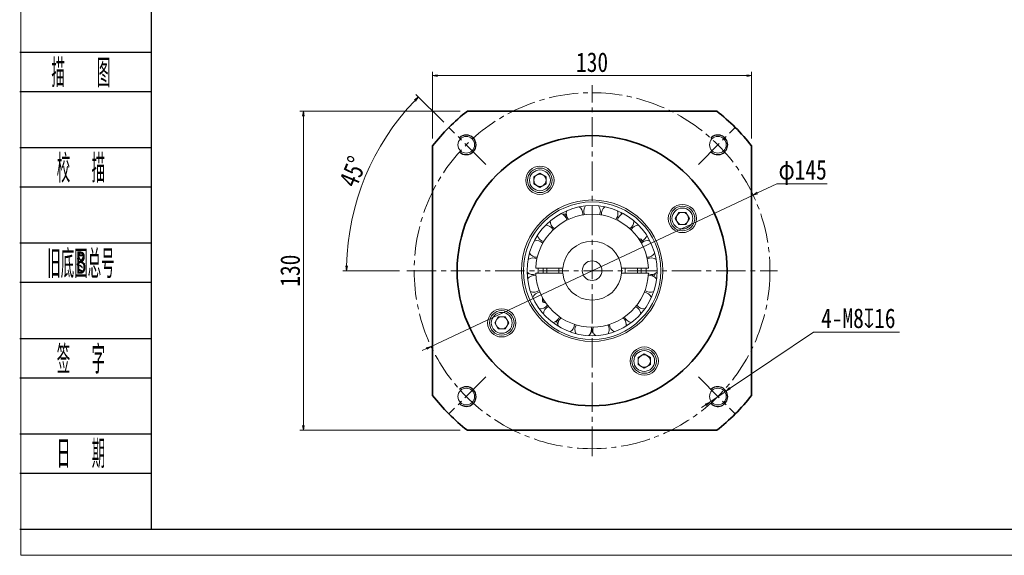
# Model space of a CAD drawing. Header units: millimetres. Extents: x -5 to 906, y 0 to 630.
# Tile 1 of 7: x 0 to 401, y 0 to 218. Entities that reach past the tile are written whole.
import ezdxf
from ezdxf.enums import TextEntityAlignment as Align

# ---------------------------------------------------------------- set-up
doc = ezdxf.new("R2010")
doc.units = ezdxf.units.MM
doc.linetypes.add('点画线', pattern=[18, 12, -2, 2, -2])
doc.layers.add('2细线层', color=4, linetype='Continuous')
doc.layers.add('6文字层', color=3, linetype='Continuous')
for name, color, linetype, lineweight in [('中心线层', 1, '点画线', 18), ('图框_外框线', 7, 'Continuous', 18), ('尺寸线层', 3, 'Continuous', 18), ('粗实线层', 7, 'Continuous', 35)]:
    doc.layers.add(name, color=color, linetype=linetype, lineweight=lineweight)
doc.styles.add('PC_TEXTSTYLE', font='ISOCP.SHX', dxfattribs={"width": 0.707, "bigfont": 'GBCBIG.SHX'})
doc.styles.get("Standard").update_dxf_attribs({"font": 'SimSun.ttf'})
doc.styles.add('宋体', font='SimSun.ttf', dxfattribs={"width": 0.8})
doc.dimstyles.new('A水平标注$0', dxfattribs={"dimtxt": 3.5, "dimasz": 2, "dimexe": 1.5, "dimexo": 3, "dimgap": 1.1, "dimtad": 1, "dimtoh": 1, "dimdec": 4, "dimdsep": 46, "dimtxsty": '宋体', "dimblk": 'OPEN', "dimcen": 3, "dimclrd": 3, "dimclre": 3, "dimclrt": 6, "dimadec": 0, "dimazin": 0, "dimtm": 1e-09, "dimtfac": 1, "dimtdec": 4, "dimtix": 1, "dimtmove": 0, "dimatfit": 3, "dimldrblk": 'OPEN', "dimfxl": 0, "dimlwd": 13, "dimlwe": 13, "dimarcsym": 0})
doc.dimstyles.new('D直径标注φ25', dxfattribs={"dimtxt": 3.5, "dimasz": 2, "dimexe": 1, "dimexo": 3, "dimtad": 1, "dimtoh": 1, "dimdec": 1, "dimdsep": 46, "dimtxsty": '宋体', "dimblk": 'OPEN', "dimcen": 3, "dimclrd": 3, "dimclre": 3, "dimclrt": 130, "dimadec": 0, "dimazin": 0, "dimtm": 1e-09, "dimtfac": 1, "dimtdec": 1, "dimtmove": 0, "dimatfit": 0, "dimldrblk": 'OPEN', "dimfxl": 0, "dimlwd": 13, "dimlwe": 13, "dimarcsym": 0})
doc.dimstyles.new('螺孔(M8-7H)', dxfattribs={"dimtxt": 3.5, "dimasz": 2, "dimexe": 1.25, "dimexo": 3, "dimtad": 1, "dimtoh": 1, "dimdec": 4, "dimdsep": 46, "dimtxsty": '宋体', "dimblk": 'OPEN', "dimcen": 3, "dimclrd": 3, "dimclre": 3, "dimclrt": 2, "dimadec": 0, "dimazin": 0, "dimtm": 1e-09, "dimtfac": 1, "dimtdec": 4, "dimtmove": 0, "dimatfit": 3, "dimldrblk": 'OPEN', "dimfxl": 0, "dimlwd": 9, "dimlwe": 9, "dimarcsym": 0})

# ---------------------------------------------------------------- blocks, each defined once
blk = doc.blocks.new('_Open')
at = {"color": 0, "linetype": 'ByBlock', "lineweight": -2}
for p, q in [((-1, 0.17), (0, 0)), ((-1, -0.17), (0, 0)), ((0, 0), (-1, 0))]:
    blk.add_line(p, q, dxfattribs=at)
blk = doc.blocks.new('*D27')
at = {"color": 3, "lineweight": 13, "transparency": 16777216}
for p, q in [((178.96, 180.93), (113.66, 180.93)), ((115.16, 178.93), (115.16, 52.93)), ((178.96, 50.93), (113.66, 50.93))]:
    blk.add_line(p, q, dxfattribs=at)
at = {"layer": 'Defpoints', "color": 0, "transparency": 16777216}
for p in [(181.96, 180.93), (115.16, 50.93), (181.96, 50.93)]:
    blk.add_point(p, dxfattribs=at)
at = {"color": 3, "lineweight": 13, "transparency": 16777216, "xscale": 2, "yscale": 2, "zscale": 2}
for p, rotation in [((115.16, 180.93), 89.99999999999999), ((115.16, 50.93), 270)]:
    blk.add_blockref('_Open', p, dxfattribs=dict(at, rotation=rotation))
at = {"color": 6, "transparency": 16777216, "insert": (109.75, 115.93), "char_height": 8, "attachment_point": 5, "rotation": 90, "style": '宋体', "bg_fill": 3, "box_fill_scale": 1.1, "bg_fill_color": 257, "bg_fill_transparency": 0}
blk.add_mtext('130', dxfattribs=at)
blk = doc.blocks.new('*D28')
at = {"color": 3, "lineweight": 13, "transparency": 16777216}
for p, q in [((172.31, 176.39), (160.95, 187.75)), ((154.27, 115.93), (131.2, 115.93))]:
    blk.add_line(p, q, dxfattribs=at)
blk.add_arc((232.77, 115.93), 100.07, 136.1451, 178.8549, dxfattribs=at)
at = {"layer": 'Defpoints', "color": 0, "transparency": 16777216}
for p in [(174.43, 174.27), (188.56, 160.14), (157.27, 115.93), (308.27, 115.93)]:
    blk.add_point(p, dxfattribs=at)
at = {"color": 3, "lineweight": 13, "transparency": 16777216, "xscale": 2, "yscale": 2, "zscale": 2}
for p, rotation in [((162.01, 186.69), 45.57256544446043), ((132.7, 115.93), 269.4274345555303)]:
    blk.add_blockref('_Open', p, dxfattribs=dict(at, rotation=rotation))
at = {"color": 6, "transparency": 16777216, "insert": (135.36, 156.28), "char_height": 8, "attachment_point": 5, "rotation": 67.5, "style": '宋体', "bg_fill": 3, "box_fill_scale": 1.1, "bg_fill_color": 257, "bg_fill_transparency": 0}
blk.add_mtext('45%%d', dxfattribs=at)
at = {"layer": 'Defpoints', "color": 0, "transparency": 16777216}
blk.add_point((140.31, 154.22), dxfattribs=at)
blk = doc.blocks.new('*D29')
at = {"layer": 'Defpoints', "color": 0, "transparency": 16777216}
for p in [(298.39, 146.74), (167.14, 85.11)]:
    blk.add_point(p, dxfattribs=at)
at = {"layer": '尺寸线层', "color": 3, "lineweight": 13, "transparency": 16777216}
for p, q in [((300.2, 147.59), (308.03, 151.27)), ((308.03, 151.27), (328.62, 151.27)), ((167.14, 85.11), (298.39, 146.74)), ((165.33, 84.26), (163.52, 83.41))]:
    blk.add_line(p, q, dxfattribs=at)
at = {"layer": '尺寸线层', "color": 3, "lineweight": 13, "transparency": 16777216, "xscale": 2, "yscale": 2, "zscale": 2}
for p, rotation in [((298.39, 146.74), 205.1521215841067), ((167.14, 85.11), 25.15212158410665)]:
    blk.add_blockref('_Open', p, dxfattribs=dict(at, rotation=rotation))
at = {"layer": '尺寸线层', "color": 130, "transparency": 16777216, "insert": (318.58, 155.95), "char_height": 8, "attachment_point": 5, "style": '宋体'}
blk.add_mtext('φ145', dxfattribs=at)
blk = doc.blocks.new('*D32')
at = {"color": 3, "lineweight": 13, "transparency": 16777216}
for p, q in [((167.77, 169.73), (167.77, 196.89)), ((297.77, 169.73), (297.77, 196.89)), ((169.77, 195.39), (295.77, 195.39))]:
    blk.add_line(p, q, dxfattribs=at)
at = {"layer": 'Defpoints', "color": 0, "transparency": 16777216}
for p in [(297.77, 195.39), (167.77, 166.73), (297.77, 166.73)]:
    blk.add_point(p, dxfattribs=at)
at = {"color": 3, "lineweight": 13, "transparency": 16777216, "xscale": 2, "yscale": 2, "zscale": 2, "rotation": 180}
blk.add_blockref('_Open', (167.77, 195.39), dxfattribs=at)
at = {"color": 3, "lineweight": 13, "transparency": 16777216, "xscale": 2, "yscale": 2, "zscale": 2}
blk.add_blockref('_Open', (297.77, 195.39), dxfattribs=at)
at = {"color": 6, "transparency": 16777216, "insert": (232.77, 200.8), "char_height": 8, "attachment_point": 5, "style": '宋体', "bg_fill": 3, "box_fill_scale": 1.1, "bg_fill_color": 257, "bg_fill_transparency": 0}
blk.add_mtext('130', dxfattribs=at)
blk = doc.blocks.new('*D35')
at = {"color": 3, "lineweight": 9, "transparency": 16777216}
for p, q in [((322.94, 90.91), (289.01, 68.02)), ((358.07, 90.91), (322.94, 90.91)), ((280.72, 62.43), (287.35, 66.9)), ((279.06, 61.31), (277.4, 60.19))]:
    blk.add_line(p, q, dxfattribs=at)
at = {"layer": 'Defpoints', "color": 0, "transparency": 16777216}
for p in [(287.35, 66.9), (280.72, 62.43)]:
    blk.add_point(p, dxfattribs=at)
at = {"color": 3, "lineweight": 9, "transparency": 16777216, "xscale": 2, "yscale": 2, "zscale": 2}
for p, rotation in [((287.35, 66.9), 214.0081034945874), ((280.72, 62.43), 34.00810349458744)]:
    blk.add_blockref('_Open', p, dxfattribs=dict(at, rotation=rotation))
at = {"color": 2, "transparency": 16777216, "insert": (341.26, 96.5), "char_height": 8, "attachment_point": 5, "style": '宋体', "bg_fill": 3, "box_fill_scale": 1.1, "bg_fill_color": 257, "bg_fill_transparency": 0}
blk.add_mtext('4-M8{\\famgdt|b0|i0|c0|p0;x}{16}', dxfattribs=at)

msp = doc.modelspace()

# ---------------------------------------------------------------- linework, layer by layer
at = {"color": 7, "linetype": 'Continuous', "lineweight": 15}
for p, q in [((212.51774, 105.02301), (212.51774, 103.55385)), ((212.51774, 103.55385), (213.38065, 103.55385)), ((213.79408, 102.92885), (213.14274, 102.92885)), ((193.07491, 94.67885), (194.51829, 97.17885)), ((194.51829, 97.17885), (197.40504, 97.17885)), ((197.40504, 97.17885), (198.84841, 94.67885)), ((194.51829, 92.17885), (193.07491, 94.67885)), ((198.84841, 94.67885), (197.40504, 92.17885)), ((218.21937, 95.17405), (219.01611, 95.63405)), ((218.87125, 94.04497), (218.21937, 95.17405)), ((218.60908, 94.49905), (218.92502, 94.68146)), ((218.82021, 93.39629), (218.87956, 93.43056)), ((219.01611, 95.63405), (219.14464, 95.41144)), ((246.658, 93.87219), (247.4563, 93.87219)), ((247.28832, 93.87219), (247.28832, 93.76125)), ((197.40504, 92.17885), (194.51829, 92.17885)), ((251.51774, 80.56615), (254.01774, 82.00953)), ((251.51774, 77.6794), (251.51774, 80.56615)), ((254.01774, 82.00953), (256.51774, 80.56615)), ((256.51774, 80.56615), (256.51774, 77.6794)), ((254.01774, 76.23602), (251.51774, 77.6794)), ((256.51774, 77.6794), (254.01774, 76.23602))]:
    msp.add_line(p, q, dxfattribs=at)
for points in [[(218.87956, 93.43056), (218.92737, 93.46482), (218.92763, 93.46505)], [(232.52847, 91.94971), (232.48059, 92.51615), (232.38233, 92.93208)], [(246.5754, 93.31031), (246.63612, 93.6442), (246.66442, 94.08036)]]:
    msp.add_lwpolyline(points, dxfattribs=at)
for centre, radius in [((195.96166, 94.67885), 5.75), ((195.96166, 94.67885), 5), ((195.96166, 94.67885), 4.25), ((254.01774, 79.12277), 5.75), ((254.01774, 79.12277), 5), ((254.01774, 79.12277), 4.25), ((284.03298, 64.66361), 3.4)]:
    msp.add_circle(centre, radius, dxfattribs=at)
for centre, radius, start, end in [((209.12574, 110.53272), 3.375, 77.3634098, 141.7603687), ((256.40974, 110.53272), 3.375, 38.2396313, 102.6365902), ((209.12574, 110.53272), 3.375, 243.953917, 308.350876), ((211.76663, 103.80385), 3.375, 94.5062669, 158.9032258), ((253.76886, 103.80385), 3.375, 21.0967742, 85.4937331), ((256.40974, 110.53272), 3.375, 231.649124, 296.046083), ((211.76663, 103.80385), 3.375, 261.0967742, 325.4937331), ((213.14274, 103.55385), 0.625, 180, 270), ((216.27355, 98.15235), 3.375, 111.649124, 176.046083), ((249.26193, 98.15235), 3.375, 3.953917, 68.350876), ((253.76886, 103.80385), 3.375, 214.5062669, 278.9032258), ((195.96166, 94.67885), 2.5, 90, 150), ((195.96166, 94.67885), 2.5, 30, 90), ((216.27355, 98.15235), 3.375, 278.2396313, 342.6365902), ((222.24606, 94.08036), 3.375, 128.7919812, 193.1889401), ((243.28942, 94.08036), 3.375, 0, 51.2080188), ((249.26193, 98.15235), 3.375, 197.3634098, 261.7603687), ((195.96166, 94.67885), 2.5, 150, 210), ((195.96166, 94.67885), 2.5, 210, 270), ((195.96166, 94.67885), 2.5, 270, 330), ((195.96166, 94.67885), 2.5, 330, 30), ((222.24606, 94.08036), 3.375, 295.3824885, 0), ((229.15347, 91.94971), 3.375, 145.9348383, 210.3317973), ((236.38202, 91.94971), 3.375, 163.0776955, 227.4746544), ((236.38202, 91.94971), 3.375, 0, 34.0651617), ((243.28942, 94.08036), 3.375, 180.2205526, 244.6175115), ((229.15347, 91.94971), 3.375, 312.5253456, 0), ((236.38202, 91.94971), 3.375, 329.6682027, 0), ((254.01774, 79.12277), 2.5, 120, 180), ((254.01774, 79.12277), 2.5, 60, 120), ((254.01774, 79.12277), 2.5, 0, 60), ((254.01774, 79.12277), 2.5, 180, 240), ((254.01774, 79.12277), 2.5, 240, 300), ((254.01774, 79.12277), 2.5, 300, 0)]:
    msp.add_arc(centre, radius, start, end, dxfattribs=at)
at = {"color": 4}
msp.add_arc((284.03298, 64.66361), 4, 223.4192262, 135, dxfattribs=at)
at = {"layer": '2细线层'}
for p, q in [((-0.48367, 204.97695), (53.0509, 204.97695)), ((-0.48367, 188.97027), (53.0509, 188.97027)), ((-0.48367, 166.10359), (53.0509, 166.10359)), ((-0.48367, 150.09692), (53.0509, 150.09692)), ((-0.48367, 127.23024), (53.0509, 127.23024)), ((-0.48367, 111.22356), (53.0509, 111.22356)), ((-0.48367, 88.35689), (53.0509, 88.35689)), ((-0.48367, 72.35021), (53.0509, 72.35021)), ((-0.48367, 49.48353), (53.0509, 49.48353)), ((-0.48367, 33.47686), (53.0509, 33.47686)), ((-0.48367, 10.61018), (53.0509, 10.61018))]:
    msp.add_line(p, q, dxfattribs=at)
at = {"layer": '中心线层'}
for p, q in [((232.76774, 40.42885), (232.76774, 191.42885)), ((276.07172, 72.62487), (291.10405, 57.59254))]:
    msp.add_line(p, q, dxfattribs=at)
at = {"layer": '图框_外框线', "color": 3}
msp.add_lwpolyline([(0, 0), (891.25509, 0), (891.25509, 630.24467), (0, 630.24467)], close=True, dxfattribs=at)
at = {"layer": '图框_外框线', "color": 3, "lineweight": 25}
msp.add_lwpolyline([(53.0509, 10.61018), (880.64491, 10.61018), (880.64491, 619.63449), (53.0509, 619.63449)], close=True, dxfattribs=at)
at = {"layer": '粗实线层'}
msp.add_arc((232.76774, 115.92885), 82.5, 308.0122795, 321.9877205, dxfattribs=at)

# ---------------------------------------------------------------- texts
at = {"layer": '6文字层', "color": 3, "style": 'PC_TEXTSTYLE'}
for s, width, p in [('描   图', 0.6667, (24.46755, 196.97361)), ('校  描', 0.667, (24.46755, 158.10026)), ('旧底图总号', 0.667, (24.46755, 119.2269)), ('签  字', 0.667, (24.46755, 80.35355)), ('日  期', 0.667, (24.48181, 41.70842))]:
    msp.add_text(s, height=11.433339, dxfattribs=dict(at, width=width)).set_placement(p, align=Align.MIDDLE)
at = {"layer": '6文字层', "width": 0.707}
msp.add_text('B', height=9.14667, dxfattribs=at).set_placement((24.46755, 119.2269), align=Align.MIDDLE)

# ---------------------------------------------------------------- next in the draw order: dimensions: what is measured, and where the dimension line sits
dim = msp.add_linear_dim(base=(115.16048, 50.92885), p1=(181.96174, 180.92885), p2=(181.96174, 50.92885), angle=270, dimstyle='A水平标注$0', override={"dimtxt": 8, "dimgap": 1.5, "dimblk": 'Open', "dimtfill": 1, "dimtfillclr": 256})
dim.commit()
dim.dimension.update_dxf_attribs({"geometry": '*D27', "text_midpoint": (109.74986, 115.92885)})

# ---------------------------------------------------------------- next in the draw order: linework, layer by layer
at = {"color": 7, "linetype": 'Continuous', "lineweight": 15}
msp.add_circle((181.5025, 64.66361), 3.4, dxfattribs=at)
at = {"color": 4}
msp.add_arc((181.5025, 64.66361), 4, 225, 133.4192262, dxfattribs=at)
at = {"layer": '中心线层'}
for p, q in [((157.26774, 115.92885), (308.26774, 115.92885)), ((189.46376, 72.62487), (174.43143, 57.59254))]:
    msp.add_line(p, q, dxfattribs=at)
msp.add_circle((232.76774, 115.92885), 72.5, dxfattribs=at)
at = {"layer": '粗实线层'}
msp.add_line((283.57375, 50.92885), (181.96174, 50.92885), dxfattribs=at)
msp.add_arc((232.76774, 115.92885), 82.5, 218.0122795, 231.9877205, dxfattribs=at)

# ---------------------------------------------------------------- next in the draw order: dimensions: what is measured, and where the dimension line sits
dim = msp.add_angular_dim_2l(base=(140.31494, 154.22406), line1=((157.26774, 115.92885), (308.26774, 115.92885)), line2=((174.43143, 174.26516), (188.55964, 160.13696)), dimstyle='A水平标注$0', override={"dimtxt": 8, "dimgap": 1.5, "dimblk": 'Open', "dimtfill": 1, "dimtfillclr": 256})
dim.commit()
dim.dimension.update_dxf_attribs({"geometry": '*D28', "text_midpoint": (135.35748, 156.27751)})

# ---------------------------------------------------------------- next in the draw order: linework, layer by layer
at = {"color": 7, "linetype": 'Continuous', "lineweight": 15}
for p, q in [((209.01774, 154.17831), (211.51774, 155.62168)), ((209.01774, 151.29156), (209.01774, 154.17831)), ((211.51774, 155.62168), (214.01774, 154.17831)), ((214.01774, 154.17831), (214.01774, 151.29156)), ((211.51774, 149.84818), (209.01774, 151.29156)), ((214.01774, 151.29156), (211.51774, 149.84818)), ((220.22774, 139.27405), (220.22774, 139.20551)), ((220.76399, 138.90551), (222.06774, 138.90551)), ((221.28832, 138.90551), (221.28832, 138.5407)), ((222.06774, 137.98551), (221.8107, 137.98551)), ((222.06774, 138.90551), (222.06774, 137.98551)), ((228.95914, 138.61133), (228.99493, 139.10149)), ((244.92424, 138.9865), (244.52509, 139.67785)), ((244.60908, 139.53237), (244.70517, 139.58785)), ((266.68707, 137.17885), (268.13045, 139.67885)), ((268.13045, 134.67885), (266.68707, 137.17885)), ((268.13045, 139.67885), (271.0172, 139.67885)), ((271.0172, 139.67885), (272.46057, 137.17885)), ((272.46057, 137.17885), (271.0172, 134.67885)), ((249.80325, 135.96514), (249.7923, 136.23684)), ((271.0172, 134.67885), (268.13045, 134.67885)), ((251.74141, 128.92885), (252.39274, 128.92885)), ((253.01774, 128.30385), (252.15484, 128.30385)), ((253.01774, 128.30385), (253.01774, 126.8347)), ((220.30781, 116.92885), (210.28998, 116.92885)), ((210.76774, 115.92885), (210.79048, 116.92885)), ((214.26774, 116.92885), (214.26774, 114.92885)), ((219.26774, 116.92885), (219.26774, 114.92885)), ((255.24551, 116.92885), (245.22768, 116.92885)), ((246.26774, 116.92885), (246.26774, 114.92885)), ((251.26774, 116.92885), (251.26774, 114.92885)), ((252.76774, 115.92885), (252.74273, 116.92885)), ((254.745, 116.92885), (254.745, 114.92885)), ((206.40583, 114.382), (206.30974, 114.43747)), ((206.72099, 114.92787), (206.32184, 114.23652)), ((210.28998, 114.92885), (220.30781, 114.92885)), ((210.79048, 114.92885), (210.76774, 115.92885)), ((245.22768, 114.92885), (255.24551, 114.92885)), ((252.74273, 114.92885), (252.76774, 115.92885)), ((257.21937, 114.167), (257.34789, 114.3896)), ((258.01611, 113.707), (257.21937, 114.167)), ((258.66799, 114.83608), (258.01611, 113.707)), ((258.40583, 114.382), (258.08989, 114.5644)), ((259.25528, 115.11621), (259.19592, 115.15048))]:
    msp.add_line(p, q, dxfattribs=at)
for points in [[(220.22774, 139.20551), (220.23351, 139.14699), (220.23357, 139.14665)], [(212.79276, 116.92885), (212.76774, 115.92885), (212.79276, 114.92885)], [(210.4516, 114.92885), (210.69905, 115.10976), (210.78058, 115.17738)], [(210.67972, 115.09435), (210.65992, 115.00639), (210.64073, 114.92885)], [(254.7549, 115.17738), (254.84346, 115.10413), (255.08389, 114.92885)], [(254.89476, 114.92885), (254.87556, 115.00639), (254.85576, 115.09435)], [(259.19592, 115.15048), (259.14235, 115.17475), (259.14203, 115.17486)]]:
    msp.add_lwpolyline(points, dxfattribs=at)
for centre, radius in [((181.5025, 167.1941), 3.4), ((284.03298, 167.1941), 3.4), ((211.51774, 152.73493), 5.75), ((211.51774, 152.73493), 5), ((211.51774, 152.73493), 4.25), ((232.76774, 115.92885), 28.8), ((232.76774, 115.92885), 28), ((232.76774, 115.92885), 26.5), ((269.57382, 137.17885), 5.75), ((269.57382, 137.17885), 5), ((269.57382, 137.17885), 4.25), ((232.76774, 115.92885), 4)]:
    msp.add_circle(centre, radius, dxfattribs=at)
at = {"color": 4}
for centre, start, end in [((181.5025, 167.1941), 226.5807738, 135), ((284.03298, 167.1941), 225, 136.5807738)]:
    msp.add_arc(centre, 4, start, end, dxfattribs=at)
at = {"color": 7, "linetype": 'Continuous', "lineweight": 15}
for centre, radius, start, end in [((211.51774, 152.73493), 2.5, 120, 180), ((211.51774, 152.73493), 2.5, 180, 240), ((211.51774, 152.73493), 2.5, 60, 120), ((211.51774, 152.73493), 2.5, 0, 60), ((211.51774, 152.73493), 2.5, 300, 360), ((211.51774, 152.73493), 2.5, 240, 300), ((225.61993, 139.10149), 3.375, 0, 56.046083), ((232.76774, 140.17885), 3.375, 141.0967742, 205.4937331), ((232.76774, 140.17885), 3.375, 0, 38.9032258), ((239.91556, 139.10149), 3.375, 123.953917, 188.350876), ((232.76774, 115.92885), 23, 2.4919064, 177.5080936), ((219.10723, 135.96514), 3.375, 8.7919812, 73.1889401), ((225.61993, 139.10149), 3.375, 158.2396313, 222.6365902), ((232.76774, 140.17885), 3.375, 334.5062669, 0), ((239.91556, 139.10149), 3.375, 317.3634098, 0), ((239.91556, 139.10149), 3.375, 0, 21.7603687), ((246.42825, 135.96514), 3.375, 106.8110599, 171.2080188), ((269.57382, 137.17885), 2.5, 150, 210), ((269.57382, 137.17885), 2.5, 90, 150), ((269.57382, 137.17885), 2.5, 30, 90), ((269.57382, 137.17885), 2.5, 330, 30), ((213.80833, 131.04848), 3.375, 25.9348383, 90.3317973), ((219.10723, 135.96514), 3.375, 175.3824885, 239.7794474), ((246.42825, 135.96514), 3.375, 300.2205526, 0), ((251.72716, 131.04848), 3.375, 89.6682027, 154.0651617), ((269.57382, 137.17885), 2.5, 210, 270), ((269.57382, 137.17885), 2.5, 270, 330), ((213.80833, 131.04848), 3.375, 192.5253456, 256.9223045), ((252.39274, 128.30385), 0.625, 0, 90), ((251.72716, 131.04848), 3.375, 292.4821765, 347.4746544), ((210.19405, 124.78837), 3.375, 43.0776955, 107.4746544), ((232.76774, 115.92885), 12, 4.7801918, 175.2198082), ((255.34143, 124.78837), 3.375, 72.5253456, 133.511509), ((208.58555, 117.74106), 3.375, 60.2205526, 124.6175115), ((210.19405, 124.78837), 3.375, 209.6682027, 274.0651617), ((255.34143, 124.78837), 3.375, 265.9348383, 330.3317973), ((256.94993, 117.74106), 3.375, 55.3824885, 119.7794474), ((232.76774, 115.92885), 12, 175.2198082, 184.7801918), ((232.76774, 115.92885), 12, 355.2198082, 4.7801918), ((208.58555, 117.74106), 3.375, 226.8110599, 291.2080188), ((232.76774, 115.92885), 23, 182.4919064, 357.5080936), ((232.76774, 115.92885), 12, 184.7801918, 355.2198082), ((256.94993, 117.74106), 3.375, 248.7919812, 313.1889401)]:
    msp.add_arc(centre, radius, start, end, dxfattribs=at)
for points in [[(210.28998, 116.92885), (209.78949, 116.92885)], [(220.80948, 116.92885), (220.30781, 116.92885)], [(245.22768, 116.92885), (244.726, 116.92885)], [(255.74599, 116.92885), (255.24551, 116.92885)], [(209.78949, 114.92885), (210.28998, 114.92885)], [(220.30781, 114.92885), (220.80948, 114.92885)], [(244.726, 114.92885), (245.22768, 114.92885)], [(255.24551, 114.92885), (255.74599, 114.92885)]]:
    msp.add_open_spline(points, degree=1, dxfattribs=at)
at = {"layer": '中心线层'}
for p, q in [((189.46376, 159.23283), (174.43143, 174.26516)), ((276.07172, 159.23283), (291.10405, 174.26516))]:
    msp.add_line(p, q, dxfattribs=at)
at = {"layer": '粗实线层'}
for p, q in [((181.96174, 180.92885), (283.57375, 180.92885)), ((167.76774, 65.12285), (167.76774, 166.73486)), ((297.76774, 166.73486), (297.76774, 65.12285))]:
    msp.add_line(p, q, dxfattribs=at)
msp.add_circle((232.76774, 115.92885), 55, dxfattribs=at)
for start, end in [(128.0122795, 141.9877205), (38.0122795, 51.9877205)]:
    msp.add_arc((232.76774, 115.92885), 82.5, start, end, dxfattribs=at)

# ---------------------------------------------------------------- next in the draw order: dimensions: what is measured, and where the dimension line sits
at = {"layer": '尺寸线层'}
dim = msp.add_diameter_dim_2p(p1=(167.14201, 85.11468), p2=(298.39348, 146.74302), dimstyle='D直径标注φ25', override={"dimtxt": 8, "dimgap": 0.5, "dimpost": 'φ<>', "dimtfill": 0}, dxfattribs=at)
dim.commit()
dim.dimension.update_dxf_attribs({"geometry": '*D29', "text_midpoint": (318.57532, 151.26704), "dimtype": 163})

# ---------------------------------------------------------------- next in the draw order: dimensions: what is measured, and where the dimension line sits
dim = msp.add_linear_dim(base=(297.76774, 195.3898), p1=(167.76774, 166.73486), p2=(297.76774, 166.73486), dimstyle='A水平标注$0', override={"dimtxt": 8, "dimgap": 1.5, "dimblk": 'Open', "dimtfill": 1, "dimtfillclr": 256})
dim.commit()
dim.dimension.update_dxf_attribs({"geometry": '*D32', "text_midpoint": (232.76774, 200.80041)})
dim = msp.add_diameter_dim_2p(p1=(280.71715, 62.42637), p2=(287.34882, 66.90085), text='4-M<>{\\famgdt|b0|i0|c0|p0;x}{16}', dimstyle='螺孔(M8-7H)', override={"dimtxt": 8, "dimgap": 1.5, "dimtad": 1, "dimtih": 0, "dimtoh": 1, "dimdec": 4, "dimlfac": 1, "dimpost": '<>', "dimcen": 0, "dimse1": 0, "dimse2": 0, "dimsd1": 0, "dimsd2": 0, "dimtix": 0, "dimtofl": 1, "dimatfit": 3, "dimtvp": 0.1})
dim.commit()
dim.dimension.update_dxf_attribs({"geometry": '*D35', "text_midpoint": (341.25595, 90.91482), "dimtype": 163})

doc.saveas('drawing.dxf')
